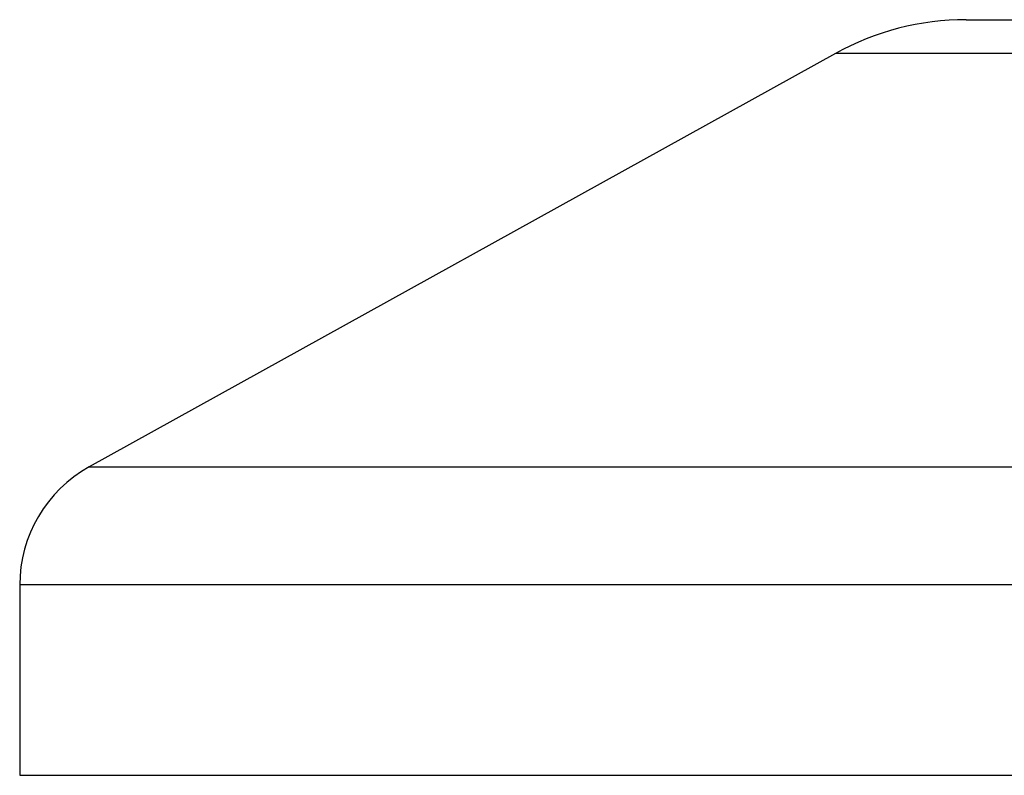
# Model space of a CAD drawing. Header units: millimetres. Extents: x 0 to 420, y 0 to 297.
# Tile 20 of 68: x 161.66 to 167.25, y 142.6 to 146.89. Entities that reach past the tile are written whole.
import ezdxf

# ---------------------------------------------------------------- set-up
doc = ezdxf.new("R2010")
doc.units = ezdxf.units.MM

msp = doc.modelspace()

# ---------------------------------------------------------------- linework, layer by layer
at = {"color": 7, "linetype": 'Continuous', "lineweight": 25}
for p, q in [((167.0292, 146.8877), (171.5954, 146.8877)), ((166.2876, 146.696), (162.0535, 144.351)), ((172.337, 146.696), (166.2876, 146.696)), ((162.0535, 144.351), (168.2683, 144.351)), ((161.6589, 143.6815), (161.6589, 142.6018)), ((169.9759, 143.6815), (161.6589, 143.6815)), ((161.6589, 142.6018), (176.9656, 142.6018))]:
    msp.add_line(p, q, dxfattribs=at)
for centre, radius, start, end in [((167.0292, 145.357), 1.5307, 90, 118.9797), ((162.4243, 143.6815), 0.7653, 118.9797, 180)]:
    msp.add_arc(centre, radius, start, end, dxfattribs=at)

doc.saveas('drawing.dxf')
